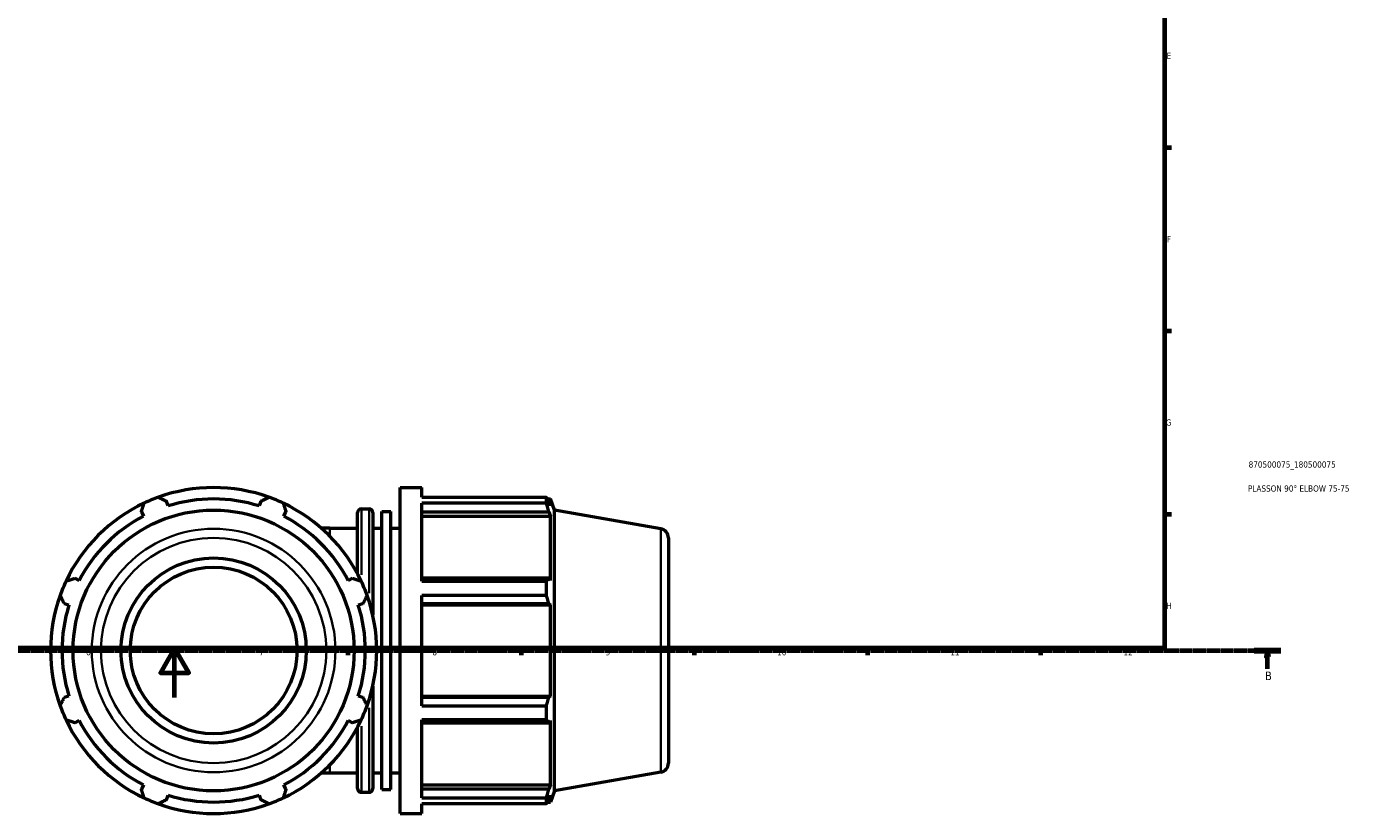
# Model space of a CAD drawing. Header units: millimetres. Extents: x 0 to 1152, y -47 to 1386.
# Tile 3 of 9: x 361 to 898, y -47 to 272. Entities that reach past the tile are written whole.
import ezdxf

# ---------------------------------------------------------------- set-up
doc = ezdxf.new("R2010")
doc.units = ezdxf.units.MM
doc.linetypes.add('CHAIN', pattern=[0.7087, 0.4724, -0.0591, 0.1181, -0.0591])
for name, color, linetype, lineweight in [('Border (ISO)', 7, 'Continuous', 70), ('Section Line (ISO)', 7, 'CHAIN', 70), ('Title (ISO)', 7, 'Continuous', 50), ('Visible (ISO)', 7, 'Continuous', 50), ('Visible Narrow (ISO)', 7, 'Continuous', 35)]:
    doc.layers.add(name, color=color, linetype=linetype, lineweight=lineweight)
doc.styles.add('Label Text (ISO)', font='tahoma.ttf')
doc.styles.add('Note Text (ISO)', font='tahoma.ttf')

# ---------------------------------------------------------------- blocks, each defined once
blk = doc.blocks.new('Borders Default Border')
at = {"layer": 'Border (ISO)'}
for p, q in [((821, 222.75), (823.9, 222.75)), ((821, 148.5), (823.9, 148.5)), ((821, 74.25), (823.9, 74.25)), ((490.58, 20), (490.58, 17.1)), ((560.67, 20), (560.67, 17.1)), ((630.75, 20), (630.75, 17.1)), ((700.83, 20), (700.83, 17.1)), ((770.92, 20), (770.92, 17.1))]:
    blk.add_line(p, q, dxfattribs=at)
at = {"layer": 'Border (ISO)', "flags": 128}
for points in [[(20, 20), (20, 574), (821, 574), (821, 20), (20, 20)], [(420.5, 0), (420.5, 20), (414.73, 10), (426.27, 10), (420.5, 20)]]:
    blk.add_lwpolyline(points, dxfattribs=at)
at = {"layer": 'Border (ISO)', "color": 232, "true_color": 0xca0064, "char_height": 2.5, "attachment_point": 7, "style": 'Note Text (ISO)'}
for s, insert in [('E', (821.94, 258.63)), ('F', (822, 184.38)), ('G', (821.61, 110.08)), ('H', (821.74, 35.88)), ('6', (384.66, 17.05)), ('7', (454.77, 17.1)), ('8', (524.81, 17.04)), ('9', (594.88, 17.05)), ('10', (664.29, 17.05)), ('11', (734.37, 17.1)), ('12', (804.46, 17.1))]:
    blk.add_mtext(s, dxfattribs=dict(at, insert=insert))
blk = doc.blocks.new('Title Blocks ISO')
at = {"layer": 'Title (ISO)', "color": 232, "true_color": 0xca0064, "style": 'Note Text (ISO)'}
for tag, p in [('PART_NUMBER_001', (34.1, 73.13)), ('DESCRIPTION_001', (33.84, 63.4))]:
    blk.add_attdef(tag, p, '', height=2.5, dxfattribs=at)
blk = doc.blocks.new('2dTransSection0')
at = {"layer": 'Section Line (ISO)', "linetype": 'CHAIN'}
blk.add_line((250.87, 19.03), (868.13, 19.03), dxfattribs=at)
at = {"layer": 'Section Line (ISO)', "linetype": 'Continuous', "lineweight": 140}
blk.add_line((857.34, 19.03), (868.13, 19.03), dxfattribs=at)
at = {"layer": 'Section Line (ISO)', "linetype": 'Continuous'}
for p, q in [((862.73, 19.03), (862.23, 16.53)), ((862.23, 16.53), (863.23, 16.53)), ((862.73, 16.53), (862.73, 19.03)), ((863.23, 16.53), (862.73, 19.03)), ((862.73, 11.67), (862.73, 16.53))]:
    blk.add_line(p, q, dxfattribs=at)
at = {"layer": 'Section Line (ISO)', "linetype": 'Continuous', "flags": 128}
blk.add_lwpolyline([(863.23, 16.53), (862.73, 19.03), (862.23, 16.53), (863.23, 16.53)], dxfattribs=at)
at = {"layer": 'Section Line (ISO)'}
blk.add_solid([(863.23, 16.53), (862.73, 19.03), (862.23, 16.53), (863.23, 16.53)], dxfattribs=at)
at = {"layer": 'Section Line (ISO)', "insert": (861.66, 7.03), "char_height": 3.5, "attachment_point": 7, "style": 'Label Text (ISO)'}
blk.add_mtext('B', dxfattribs=at)

msp = doc.modelspace()

# ---------------------------------------------------------------- linework, layer by layer
at = {"layer": 'Visible (ISO)'}
for p, q in [((511.721, -46.971), (511.721, 85.029)), ((511.721, 85.029), (520.521, 85.029)), ((520.521, 81.13), (520.521, 85.029)), ((520.521, 81.13), (570.955, 81.13)), ((570.955, 78.743), (570.955, 81.13)), ((407.025, 75.23), (407.939, 73.474)), ((417.824, 77.568), (417.228, 79.456)), ((455.334, 79.456), (454.739, 77.568)), ((464.623, 73.474), (465.538, 75.23)), ((496.048, 76.449), (499.181, 76.449)), ((504.361, -37.243), (504.361, 75.3)), ((504.361, 75.3), (508.041, 75.3)), ((508.041, -37.243), (508.041, 75.3)), ((520.521, 47.139), (520.521, 78.743)), ((570.955, 78.743), (520.521, 78.743)), ((520.521, 75.23), (571.916, 75.23)), ((571.374, 80.409), (572.636, 80.409)), ((572.636, 77.568), (571.916, 79.456)), ((571.916, 75.23), (572.636, 73.474)), ((572.636, 77.568), (572.636, 80.409)), ((574.281, 75.89), (572.636, 80.409)), ((574.281, -37.832), (574.281, 75.89)), ((617.182, 68.325), (574.281, 75.89)), ((494.548, 50.029), (494.548, 74.949)), ((500.681, 74.949), (500.681, 33.473)), ((520.521, 73.474), (572.636, 73.474)), ((572.636, 47.371), (572.636, 73.474)), ((483.281, 68.529), (479.936, 68.529)), ((483.281, 68.529), (494.548, 68.529)), ((500.681, 68.529), (504.361, 68.529)), ((508.041, 68.529), (511.721, 68.529)), ((620.281, 64.632), (620.281, -26.575)), ((381.836, 47.371), (380.08, 48.285)), ((492.482, 48.285), (490.726, 47.371)), ((571.916, 48.285), (520.521, 48.285)), ((520.521, 47.139), (570.955, 47.139)), ((570.955, 41.377), (570.955, 47.139)), ((572.636, 47.371), (571.916, 48.285)), ((375.854, 38.082), (377.742, 37.486)), ((494.82, 37.486), (496.709, 38.082)), ((520.521, -3.319), (520.521, 41.377)), ((570.955, 41.377), (520.521, 41.377)), ((520.521, 38.082), (571.916, 38.082)), ((571.916, 38.082), (572.636, 37.486)), ((520.521, 37.486), (572.636, 37.486)), ((572.636, 0.571), (572.636, 37.486)), ((377.742, 0.571), (375.854, -0.024)), ((496.709, -0.024), (494.82, 0.571)), ((500.681, 4.584), (500.681, -36.891)), ((520.521, 0.571), (572.636, 0.571)), ((572.636, 0.571), (571.916, -0.024)), ((571.916, -0.024), (520.521, -0.024)), ((520.521, -3.319), (570.955, -3.319)), ((570.955, -9.081), (570.955, -3.319)), ((380.08, -10.228), (381.836, -9.313)), ((490.726, -9.313), (492.482, -10.228)), ((520.521, -40.686), (520.521, -9.081)), ((570.955, -9.081), (520.521, -9.081)), ((520.521, -10.228), (571.916, -10.228)), ((571.916, -10.228), (572.636, -9.313)), ((572.636, -35.416), (572.636, -9.313)), ((494.548, -36.891), (494.548, -11.971)), ((479.936, -30.471), (483.281, -30.471)), ((483.281, -30.471), (494.548, -30.471)), ((500.681, -30.471), (504.361, -30.471)), ((508.041, -30.471), (511.721, -30.471)), ((617.182, -30.268), (574.281, -37.832)), ((407.939, -35.416), (407.025, -37.172)), ((465.538, -37.172), (464.623, -35.416)), ((504.361, -37.243), (508.041, -37.243)), ((520.521, -35.416), (572.636, -35.416)), ((571.916, -37.172), (520.521, -37.172)), ((572.636, -35.416), (571.916, -37.172)), ((417.228, -41.399), (417.824, -39.51)), ((454.739, -39.51), (455.334, -41.399)), ((496.048, -38.391), (499.181, -38.391)), ((520.521, -40.686), (570.955, -40.686)), ((570.955, -43.072), (570.955, -40.686)), ((571.374, -42.351), (572.636, -42.351)), ((571.916, -41.399), (572.636, -39.51)), ((574.281, -37.832), (572.636, -42.351)), ((572.636, -42.351), (572.636, -39.51)), ((511.721, -46.971), (520.521, -46.971)), ((520.521, -46.971), (520.521, -43.072)), ((570.955, -43.072), (520.521, -43.072))]:
    msp.add_line(p, q, dxfattribs=at)
for radius in [56.861, 37.5, 33.75]:
    msp.add_circle((436.281, 19.029), radius, dxfattribs=at)
for centre, radius, start, end in [((436.281, 19.029), 66, 109.79198, 115.20802), ((436.281, 19.029), 66, 70.20802, 109.79198), ((436.281, 19.029), 66, 64.79198, 70.20802), ((436.281, 19.029), 66, 115.20802, 154.79198), ((436.281, 19.029), 61.38, 72.5, 107.5), ((436.281, 19.029), 66, 25.20802, 64.79198), ((496.048, 74.949), 1.5, 90, 180), ((499.181, 74.949), 1.5, 0, 90), ((436.281, 19.029), 61.38, 117.5, 152.5), ((436.281, 19.029), 61.38, 27.5, 62.5), ((616.531, 64.632), 3.75, 0, 80), ((436.281, 19.029), 66, 154.79198, 160.20802), ((436.281, 19.029), 66, 19.79198, 25.20802), ((436.281, 19.029), 66, 160.20802, 199.79198), ((436.281, 19.029), 66, 340.20802, 19.79198), ((436.281, 19.029), 61.38, 162.5, 197.5), ((436.281, 19.029), 61.38, 342.5, 17.5), ((436.281, 19.029), 66, 199.79198, 205.20802), ((436.281, 19.029), 66, 334.79198, 340.20802), ((436.281, 19.029), 66, 205.20802, 244.79198), ((436.281, 19.029), 61.38, 207.5, 242.5), ((436.281, 19.029), 66, 295.20802, 334.79198), ((436.281, 19.029), 61.38, 297.5, 332.5), ((616.531, -26.575), 3.75, 280, 0), ((496.048, -36.891), 1.5, 180, 270), ((499.181, -36.891), 1.5, 270, 0), ((436.281, 19.029), 66, 244.79198, 250.20802), ((436.281, 19.029), 61.38, 252.5, 287.5), ((436.281, 19.029), 66, 289.79198, 295.20802), ((436.281, 19.029), 66, 250.20802, 289.79198)]:
    msp.add_arc(centre, radius, start, end, dxfattribs=at)
for points, weights in [([(413.933, 81.13), (415.614, 80.276), (417.228, 79.456)], [1, 1.00159023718, 1.00236407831]), ([(455.334, 79.456), (456.948, 80.276), (458.629, 81.13)], [1.00236407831, 1.00159023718, 1]), ([(570.955, 81.13), (571.455, 80.276), (571.916, 79.456)], [1, 1.00159023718, 1.00236407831]), ([(407.025, 75.23), (407.586, 76.951), (408.171, 78.743)], [1.00236407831, 1.00159023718, 1]), ([(464.391, 78.743), (464.976, 76.951), (465.538, 75.23)], [1, 1.00159023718, 1.00236407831]), ([(571.916, 75.23), (571.455, 76.951), (570.955, 78.743)], [1.00236407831, 1.00159023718, 1]), ([(376.567, 47.139), (378.359, 47.724), (380.08, 48.285)], [1, 1.00159023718, 1.00236407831]), ([(492.482, 48.285), (494.203, 47.724), (495.996, 47.139)], [1.00236407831, 1.00159023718, 1]), ([(570.955, 47.139), (571.455, 47.724), (571.916, 48.285)], [1, 1.00159023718, 1.00236407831]), ([(375.854, 38.082), (375.034, 39.696), (374.18, 41.377)], [1.00236407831, 1.00159023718, 1]), ([(498.382, 41.377), (497.529, 39.696), (496.709, 38.082)], [1, 1.00159023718, 1.00236407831]), ([(571.916, 38.082), (571.455, 39.696), (570.955, 41.377)], [1.00236407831, 1.00159023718, 1]), ([(374.18, -3.319), (375.034, -1.638), (375.854, -0.024)], [1, 1.00159023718, 1.00236407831]), ([(496.709, -0.024), (497.529, -1.638), (498.382, -3.319)], [1.00236407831, 1.00159023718, 1]), ([(570.955, -3.319), (571.455, -1.638), (571.916, -0.024)], [1, 1.00159023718, 1.00236407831]), ([(380.08, -10.228), (378.359, -9.666), (376.567, -9.081)], [1.00236407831, 1.00159023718, 1]), ([(495.996, -9.081), (494.203, -9.666), (492.482, -10.228)], [1, 1.00159023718, 1.00236407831]), ([(571.916, -10.228), (571.455, -9.666), (570.955, -9.081)], [1.00236407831, 1.00159023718, 1]), ([(408.171, -40.686), (407.586, -38.893), (407.025, -37.172)], [1, 1.00159023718, 1.00236407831]), ([(465.538, -37.172), (464.976, -38.893), (464.391, -40.686)], [1.00236407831, 1.00159023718, 1]), ([(570.955, -40.686), (571.455, -38.893), (571.916, -37.172)], [1, 1.00159023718, 1.00236407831]), ([(417.228, -41.399), (415.614, -42.219), (413.933, -43.072)], [1.00236407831, 1.00159023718, 1]), ([(458.629, -43.072), (456.948, -42.219), (455.334, -41.399)], [1, 1.00159023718, 1.00236407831]), ([(571.916, -41.399), (571.455, -42.219), (570.955, -43.072)], [1.00236407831, 1.00159023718, 1])]:
    msp.add_rational_spline(points, weights, degree=2, dxfattribs=at)
at = {"layer": 'Visible Narrow (ISO)'}
for p, q in [((496.048, 76.368), (496.048, 49.648)), ((499.181, 42.25), (499.181, 76.343)), ((483.281, 65.67), (483.281, 68.521)), ((617.182, -29.661), (617.182, 67.718)), ((499.181, -38.285), (499.181, -4.193)), ((496.048, -11.59), (496.048, -38.31)), ((483.281, -30.463), (483.281, -27.612))]:
    msp.add_line(p, q, dxfattribs=at)
for radius in [49.296, 45.603]:
    msp.add_circle((436.281, 19.029), radius, dxfattribs=at)

# ---------------------------------------------------------------- block references
msp.add_blockref('Borders Default Border', (0, 0))
msp.add_blockref('Title Blocks ISO', (821, 20)).add_auto_attribs({'PART_NUMBER_001': '870500075_180500075', 'DESCRIPTION_001': 'PLASSON 90° ELBOW 75-75'})
at = {"layer": 'Section Line (ISO)'}
msp.add_blockref('2dTransSection0', (0, 0), dxfattribs=at)

doc.saveas('drawing.dxf')
